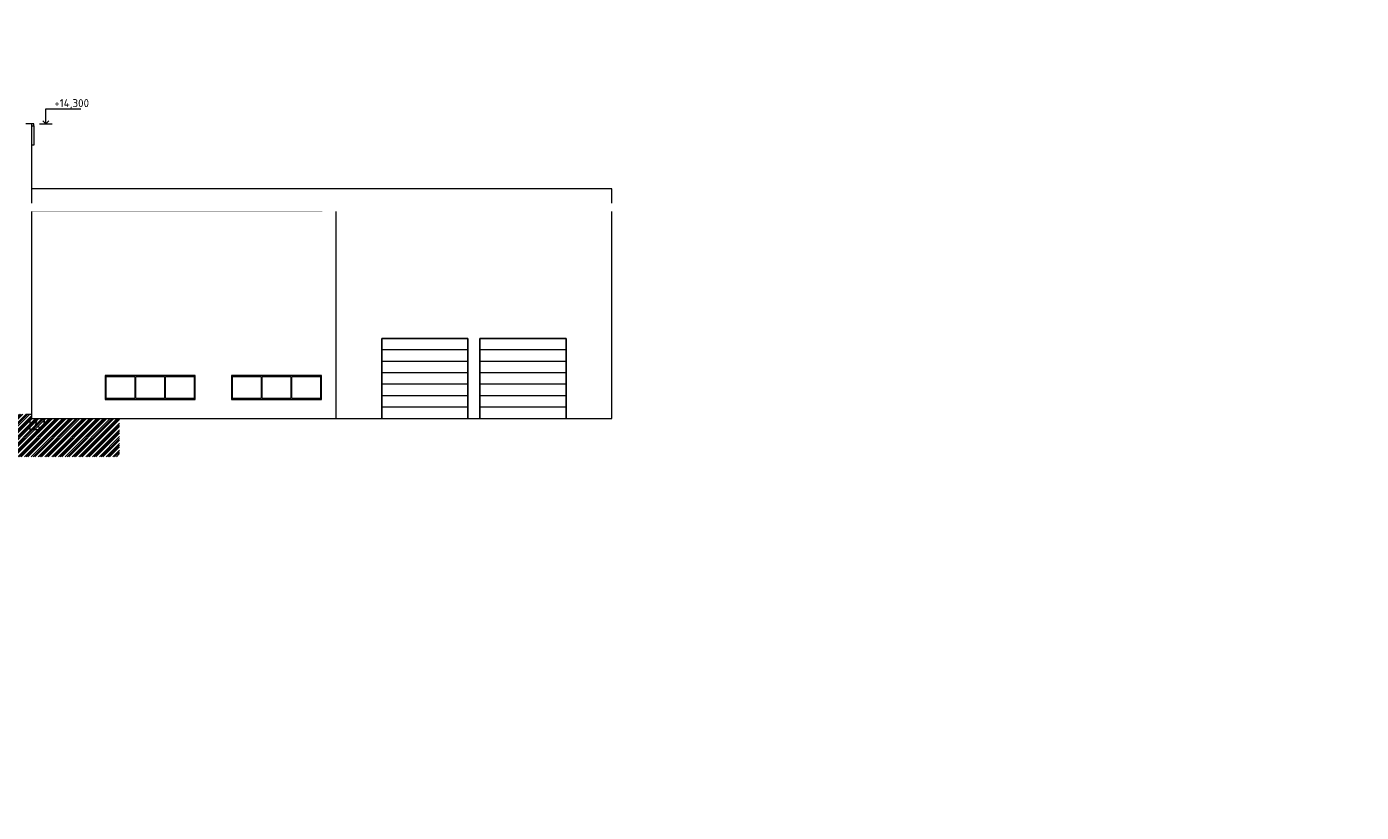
# Model space of a CAD drawing. Header units: millimetres. Extents: x -796345 to 3713765, y -2985421 to 2187451.
# Tile 207 of 256: x 450839 to 517423, y -64715 to -25485. Entities that reach past the tile are written whole.
import ezdxf
from ezdxf import colors
from ezdxf.entities.mleader import LeaderData, LeaderLine
from ezdxf.math import Vec2, Vec3

# ---------------------------------------------------------------- set-up
doc = ezdxf.new("R2010")
doc.units = ezdxf.units.MM
for name, color, linetype, lineweight in [('A99_N_leg-text', 7, 'Continuous', 9), ('A99_N_sraf', 252, 'Continuous', 0), ('A99_N_txt-popis-200', 240, 'Continuous', 5), ('A99_N_txt-popis-50', 240, 'Continuous', 9), ('A99_S_kce-pohl', 7, 'Continuous', 5), ('A99_S_kce-rez-sil', 7, 'Continuous', 15), ('A99_S_kce-rez-ten', 7, 'Continuous', 9), ('A99_S_koty-200-vysk', 160, 'Continuous', 9)]:
    doc.layers.add(name, color=color, linetype=linetype, lineweight=lineweight)
doc.styles.add('A99_kota', font='isocpeur.ttf', dxfattribs={"height": 2})
doc.styles.add('A99_popis', font='isocpeur.ttf')
doc.styles.add('ad_popis 100', font='isocpeur.ttf', dxfattribs={"height": 200})

msp = doc.modelspace()

# ---------------------------------------------------------------- hatches: boundary and pattern name
at = {"layer": 'A99_N_sraf', "linetype": 'Continuous', "lineweight": 0}
h = msp.add_hatch(dxfattribs=at)
h.set_pattern_fill('ZEM_PUVODNI', color=256, scale=0.3, angle=90)
h.set_pattern_definition([(225, (-708875, 174330), (169.705627, -169.705627), []), (225, (-708959.85, 174330), (169.705627, -169.705627), []), (225, (-709044.7, 174330), (169.705627, -169.705627), [])])
h.paths.add_polyline_path([(296130, -44935), (296130, -46960), (455467.5, -46960), (455467.5, -45055), (451100, -45055), (451100, -44835), (305900, -44835), (305900, -44935), (305450, -44935)])

# ---------------------------------------------------------------- linework, layer by layer
at = {"layer": 'A99_S_kce-pohl'}
for p, q in [((451200, -30434.3), (451200, -31408.6)), ((451200, -31408.6), (451100, -31408.6)), ((465580, -33585), (451100, -33585)), ((480030, -33585), (465580, -33585)), ((480030, -34675), (480030, -33585)), ((451100, -34675), (465580, -34675)), ((480030, -34675), (451100, -34675)), ((466270, -34675), (466270, -45055)), ((480030, -45055), (480030, -34675)), ((468550, -41058.3), (472850, -41058.3)), ((468550, -45055), (468550, -41058.3)), ((472850, -41058.3), (468550, -41058.3)), ((468550, -41058.3), (468550, -45055)), ((472850, -41058.3), (472850, -45055)), ((472850, -45055), (472850, -41058.3)), ((473450, -41058.3), (477750, -41058.3)), ((473450, -45055), (473450, -41058.3)), ((477750, -41058.3), (473450, -41058.3)), ((473450, -41058.3), (473450, -45055)), ((477750, -41058.3), (477750, -45055)), ((477750, -45055), (477750, -41058.3)), ((472850, -41629.2), (468550, -41629.2)), ((477750, -41629.2), (473450, -41629.2)), ((472850, -42200.2), (468550, -42200.2)), ((477750, -42200.2), (473450, -42200.2)), ((459200, -42905), (454750, -42905)), ((454750, -42905), (454750, -42955)), ((454750, -42955), (454750, -44055)), ((454800, -44055), (454800, -42955)), ((454800, -42955), (456233.3, -42955)), ((456233.3, -42955), (456233.3, -44055)), ((456283.3, -44055), (456283.3, -42955)), ((456283.3, -42955), (457716.7, -42955)), ((457716.7, -42955), (457716.7, -44055)), ((457766.7, -44055), (457766.7, -42955)), ((457766.7, -42955), (459200, -42955)), ((459250, -42905), (459200, -42905)), ((459200, -42955), (459200, -44055)), ((459250, -44105), (459250, -42905)), ((465500, -42905), (461050, -42905)), ((461050, -42905), (461050, -42955)), ((461050, -42955), (461050, -44055)), ((461100, -44055), (461100, -42955)), ((461100, -42955), (462533.3, -42955)), ((462533.3, -42955), (462533.3, -44055)), ((462583.3, -44055), (462583.3, -42955)), ((462583.3, -42955), (464016.7, -42955)), ((464016.7, -42955), (464016.7, -44055)), ((464066.7, -44055), (464066.7, -42955)), ((464066.7, -42955), (465500, -42955)), ((465550, -42905), (465500, -42905)), ((465500, -42955), (465500, -44055)), ((465550, -44105), (465550, -42905)), ((472850, -42771.2), (468550, -42771.2)), ((477750, -42771.2), (473450, -42771.2)), ((472850, -43342.1), (468550, -43342.1)), ((472850, -43913.1), (468550, -43913.1)), ((477750, -43342.1), (473450, -43342.1)), ((477750, -43913.1), (473450, -43913.1)), ((454750, -44055), (454750, -44105)), ((454750, -44105), (459200, -44105)), ((456233.3, -44055), (454800, -44055)), ((457716.7, -44055), (456283.3, -44055)), ((459200, -44055), (457766.7, -44055)), ((459200, -44105), (459250, -44105)), ((461050, -44055), (461050, -44105)), ((461050, -44105), (465500, -44105)), ((462533.3, -44055), (461100, -44055)), ((464016.7, -44055), (462583.3, -44055)), ((465500, -44055), (464066.7, -44055)), ((465500, -44105), (465550, -44105)), ((472850, -44484), (468550, -44484)), ((477750, -44484), (473450, -44484))]:
    msp.add_line(p, q, dxfattribs=at)
msp.add_lwpolyline([(450800, -44835), (451100, -44835)], dxfattribs=at)
at = {"layer": 'A99_S_kce-rez-sil'}
for p, q in [((451200, -30334), (450800, -30334)), ((451100, -45055), (451100, -30434.3)), ((451100, -30434.3), (451200, -30434.3)), ((451200, -30434.3), (451200, -30334)), ((451100, -45055), (480030, -45055))]:
    msp.add_line(p, q, dxfattribs=at)
at = {"layer": 'A99_S_kce-rez-ten'}
msp.add_line((451100, -45055), (451100, -30335), dxfattribs=at)
at = {"layer": 'A99_S_koty-200-vysk'}
for p, q in [((451789.1, -30334), (451789.1, -29585.1)), ((451789.1, -29585.1), (453545.6, -29585.1)), ((451471.8, -30334), (452106.4, -30334)), ((451789.1, -30334), (451639.6, -30184.1)), ((451789.1, -30334), (451938.7, -30184.1))]:
    msp.add_line(p, q, dxfattribs=at)

# ---------------------------------------------------------------- texts
at = {"layer": 'A99_N_txt-popis-200', "color": 1, "lineweight": 0, "insert": (450800, -45066.5), "char_height": 650, "attachment_point": 1, "style": 'ad_popis 100'}
msp.add_mtext_dynamic_manual_height_columns("14{\\fArial|b0|i0|c238|p34;\\H1.08333x;'}", width=832.5, gutter_width=1000, heights=[0], dxfattribs=at)
at = {"layer": 'A99_S_koty-200-vysk', "style": 'A99_popis'}
msp.add_text('+14,300', height=400, dxfattribs=at).set_placement((452211.8, -29502.4))

# ---------------------------------------------------------------- leaders
at = {"layer": 'A99_N_txt-popis-50', "lineweight": 9}
ml = msp.add_multileader_mtext('Standard', dxfattribs=at)
ml.set_content('\\A1;{\\C256;demontáž pásového světlíku}', color=1, style='A99_popis')
ml.set_leader_properties(color=256, linetype='ByLayer', lineweight=-1)
ml.build(insert=Vec2(0, 0))
ml.multileader.update_dxf_attribs({"dogleg_length": 1, "arrow_head_size": 300, "scale": 200})
ctx = ml.context
ctx.base_point, ctx.scale, ctx.char_height, ctx.arrow_head_size, ctx.landing_gap_size, ctx.plane_origin = Vec3(315100, -25825), 200, 400, 300, 250, Vec3(317905, -33611.2)
notes = []
notes.append((ctx, [(0, (1, 1, 0), (314455, -25825), (1, 0), 645, [(0, [(314455, -27672.6)], 0, [])])]))
ctx.mtext.insert, ctx.mtext.width, ctx.mtext.defined_height, ctx.mtext.flow_direction = Vec3(315350, -25565), 7477.425, 1693.3, 5
ctx.mtext.has_bg_fill, ctx.mtext.bg_color, ctx.mtext.bg_scale_factor, ctx.mtext.bg_transparency, ctx.mtext.use_window_bg_color = 1, -1073741824, 1, 0, 1
for ctx, leaders in notes:
    for number, flags, end, landing, length, lines in leaders:
        leader = LeaderData()
        leader.index, (leader.has_last_leader_line, leader.has_dogleg_vector, leader.attachment_direction) = number, flags
        leader.last_leader_point, leader.dogleg_vector, leader.dogleg_length = Vec3(end), Vec3(landing), length
        for number, points, colour, breaks in lines:
            line = LeaderLine()
            line.index, line.vertices, line.color, line.breaks = number, Vec3.list(points), colors.encode_raw_color(colour), breaks
            leader.lines.append(line)
        ctx.leaders.append(leader)

# ---------------------------------------------------------------- next in the draw order: leaders
ml = msp.add_multileader_mtext('Standard', dxfattribs=at)
ml.set_content('\\A1;{\\C256;vybourání oken a dozdění okenních otvorů}', color=1, style='A99_popis')
ml.set_leader_properties(color=256, linetype='ByLayer', lineweight=-1)
ml.build(insert=Vec2(0, 0))
ml.multileader.update_dxf_attribs({"dogleg_length": 1, "arrow_head_size": 300, "scale": 200})
ctx = ml.context
ctx.base_point, ctx.scale, ctx.char_height, ctx.arrow_head_size, ctx.landing_gap_size, ctx.plane_origin = Vec3(299042.5, -34505.2), 200, 400, 300, 250, Vec3(301185, -45351)
notes = []
notes.append((ctx, [(1, (1, 1, 0), (304327.5, -34505.2), (-1, 0), 585, [(0, [(305450, -34505)], 0, [])])]))
ctx.mtext.insert, ctx.mtext.width, ctx.mtext.defined_height, ctx.mtext.flow_direction = Vec3(299292.5, -34305.2), 4450, 1693.3, 5
ctx.mtext.has_bg_fill, ctx.mtext.bg_color, ctx.mtext.bg_scale_factor, ctx.mtext.bg_transparency, ctx.mtext.use_window_bg_color = 1, -1073741824, 1, 0, 1
for ctx, leaders in notes:
    for number, flags, end, landing, length, lines in leaders:
        leader = LeaderData()
        leader.index, (leader.has_last_leader_line, leader.has_dogleg_vector, leader.attachment_direction) = number, flags
        leader.last_leader_point, leader.dogleg_vector, leader.dogleg_length = Vec3(end), Vec3(landing), length
        for number, points, colour, breaks in lines:
            line = LeaderLine()
            line.index, line.vertices, line.color, line.breaks = number, Vec3.list(points), colors.encode_raw_color(colour), breaks
            leader.lines.append(line)
        ctx.leaders.append(leader)

# ---------------------------------------------------------------- next in the draw order: texts
at = {"layer": 'A99_N_leg-text', "linetype": 'Continuous', "lineweight": 0, "insert": (162730, -34202.5), "char_height": 400, "attachment_point": 1, "style": 'A99_kota'}
msp.add_mtext_dynamic_manual_height_columns('\\A1;\\pi-1200,l1200,t1200,22800;^IPOZNÁMKA:\\P^INAVRŽENÉ STAVEBNÍ ÚPRAVY BYLY PROVEDENY NA ZÁKLADĚ  INVESTOREM PŘEDANÝCH ELEKTRONICKÝCH PODKLADŮ.\\P ^IPŘED PROVÁDĚNÍM STAVEBNÍCH ÚPRAV JE NUTNÉ VEŠKERÉ PRVKY PŘESNĚ ZAMĚŘIT, ZDALI JSOU V SOULADU S PROJEKTOVOU DOKUMENTACÍ A PROVÉST VIZUÁLNÍ KONTROLU.\\P^I\\P{\\fISOCPEUR|b1|i0|c238|p34;^I\\fISOCPEUR|b0|i0|c238|p34;\\LBEZPEČNOSTNÍ ZÁCHYTNÝ SYSTÉM - VIZ. SAMOSTATNÁ PŘÍLOHA D.1.1\\P}\\P^I{\\fISOCPEUR|b1|i0|c238|p34;ZPĚTNÁ MONTÁŽ FOTOVOLTAICKÉ ELEKTRÁRNY ZE STÁVAJÍCÍCH SOLÁRNÍCH PANELŮ A STÁVAJÍCI NOSNÉ KONSTRUKCE, PŘIZPŮSOBENÉ NOVÉMU DISPOZIČNÍMU ŘEŠENÍ, BUDE PROVEDENA NA STAVBĚ PODLE POSTUPU STANOVENÝM V PLÁNU ORGANIZACE VÝSTAVBY (POV).}', width=19240, gutter_width=2000, heights=[0], dxfattribs=at)

doc.saveas('drawing.dxf')
